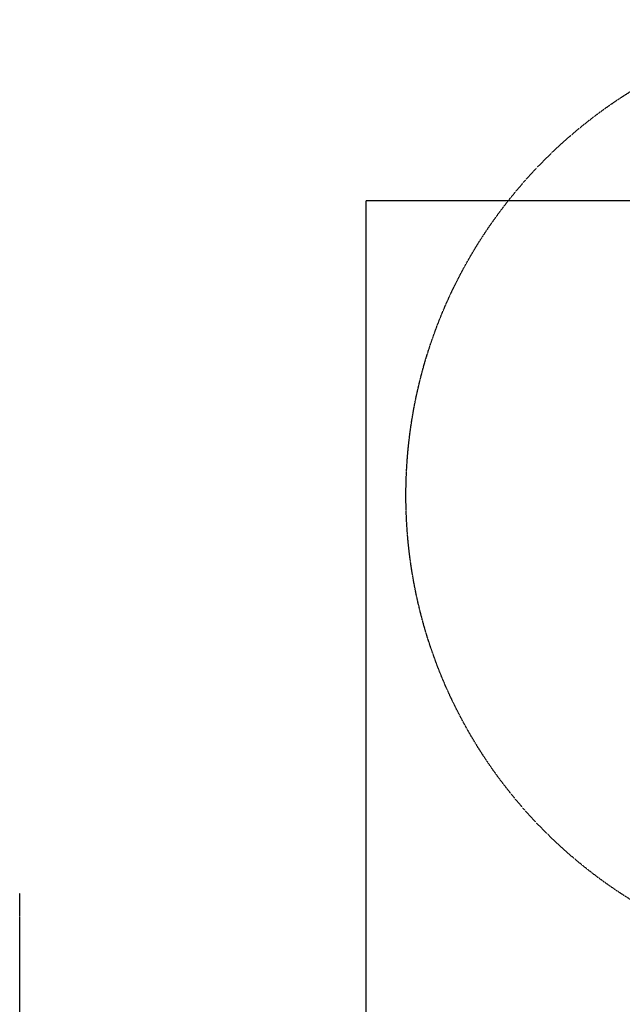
# Model space of a CAD drawing. Header units: inches. Extents: x -4968858 to -265257, y -220693 to 1871410.
# Tile 238 of 256: x -1886790 to -1886332, y 1197377 to 1198125. Entities that reach past the tile are written whole.
import ezdxf

# ---------------------------------------------------------------- set-up
doc = ezdxf.new("R2010")
doc.units = ezdxf.units.IN
doc.header["$MEASUREMENT"] = 0
for name, pattern in [('CENTER', [2, 1.25, -0.25, 0.25, -0.25]), ('CONTINOUS', [0]), ('HIDDEN', [0.375, 0.25, -0.125])]:
    doc.linetypes.add(name, pattern=pattern)
doc.layers.add('GRID', color=8, linetype='Continuous')
doc.layers.add('IPB', color=6, linetype='Continuous')

# ---------------------------------------------------------------- blocks, each defined once
blk = doc.blocks.new('UTCOMBINE')
at = {"color": 6, "linetype": 'CENTER'}
for p, q in [((-715275.77, 45901.97, 0), (-715275.77, 43498.33, 0)), ((-715744.38, 42972.56, 0), (-715538.76, 42972.56, 0))]:
    blk.add_line(p, q, dxfattribs=at)
at = {"color": 6}
blk.add_line((-715538.76, 44372.55, 0), (-715538.76, 42972.56, 0), dxfattribs=at)
at = {"layer": 'IPB', "linetype": 'HIDDEN'}
blk.add_circle((-715930.15, 43196.45, 0), 361.31, dxfattribs=at)
blk = doc.blocks.new('TFMR YARD')
at = {"layer": 'GRID', "color": 1, "rotation": 180}
blk.add_blockref('UTCOMBINE', (-795623.35, 296115.83, 0), dxfattribs=at)

msp = doc.modelspace()

# ---------------------------------------------------------------- block references
at = {"color": 1, "linetype": 'CONTINOUS', "lineweight": 15}
msp.add_blockref('TFMR YARD', (-1806442.03, 944843.99), dxfattribs=at)

doc.saveas('drawing.dxf')
